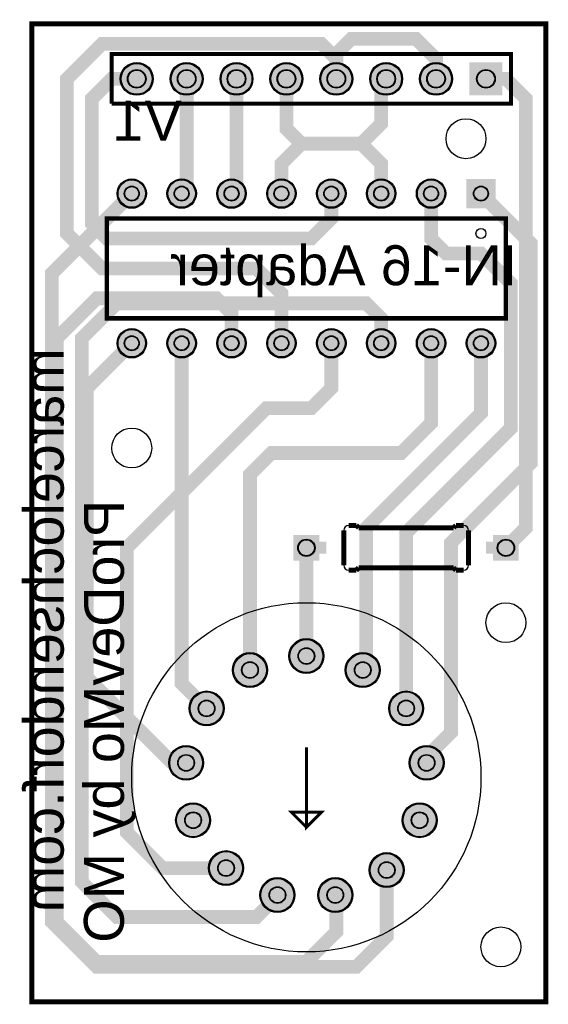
# Model space of a CAD drawing. Header units: millimetres. Extents: x -1.6 to 25.3, y -49.9 to 0.2.
import ezdxf

# ---------------------------------------------------------------- set-up
doc = ezdxf.new("R2010")
doc.units = ezdxf.units.MM
for name, color, linetype, true_color in [('BoardOutline', 7, 'Continuous', 0xff00ff), ('BottomLayer', 7, 'Continuous', 0x0000ff), ('BottomSolderMaskLayer', 7, 'Continuous', 0xaa00ff), ('Document', 7, 'Continuous', 0xffffff), ('Multi-Layer', 7, 'Continuous', 0xc0c0c0), ('TopLayer', 7, 'Continuous', 0xff0000), ('TopSilkLayer', 7, 'Continuous', 0xffcc00), ('TopSolderMaskLayer', 7, 'Continuous', 0x800080)]:
    doc.layers.add(name, color=color, linetype=linetype, true_color=true_color)
doc.styles.get("Standard").update_dxf_attribs({"font": 'arial.ttf'})

msp = doc.modelspace()

# ---------------------------------------------------------------- hatches: boundary and pattern name
at = {"layer": 'BottomSolderMaskLayer'}
for points in [[(3.4798069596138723, -2.7940055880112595, 1), (5.156210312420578, -2.7940055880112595, 1)], [(6.019812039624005, -2.7940055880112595, 1), (7.696215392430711, -2.7940055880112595, 1)], [(8.559817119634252, -2.7940055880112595, 1), (10.236220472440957, -2.7940055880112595, 1)], [(11.099822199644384, -2.7940055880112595, 1), (12.77622555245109, -2.7940055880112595, 1)], [(13.639827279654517, -2.7940055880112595, 1), (15.316230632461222, -2.7940055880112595, 1)], [(16.179832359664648, -2.7940055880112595, 1), (17.856235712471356, -2.7940055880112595, 1)], [(18.71983743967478, -2.7940055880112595, 1), (20.39624079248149, -2.7940055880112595, 1)], [(22.936245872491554, -3.6322072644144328), (21.25984251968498, -3.6322072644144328), (21.25984251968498, -1.9558039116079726), (22.936245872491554, -1.9558039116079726)], [(3.314706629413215, -8.636017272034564, 1), (4.813309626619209, -8.636017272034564, 1)], [(5.854711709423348, -8.636017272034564, 1), (7.353314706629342, -8.636017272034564, 1)], [(8.39471678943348, -8.636017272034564, 1), (9.893319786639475, -8.636017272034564, 1)], [(10.934721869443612, -8.636017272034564, 1), (12.433324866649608, -8.636017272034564, 1)], [(13.474726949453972, -8.636017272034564, 1), (14.973329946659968, -8.636017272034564, 1)], [(16.014732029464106, -8.636017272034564, 1), (17.5133350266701, -8.636017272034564, 1)], [(18.55473710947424, -8.636017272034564, 1), (20.05334010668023, -8.636017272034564, 1)], [(22.593345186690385, -9.385318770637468), (21.09474218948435, -9.385318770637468), (21.09474218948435, -7.886715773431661), (22.593345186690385, -7.886715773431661)], [(3.314706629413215, -16.256032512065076, 1), (4.813309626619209, -16.256032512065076, 1)], [(5.854711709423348, -16.256032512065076, 1), (7.353314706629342, -16.256032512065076, 1)], [(8.39471678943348, -16.256032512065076, 1), (9.893319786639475, -16.256032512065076, 1)], [(10.934721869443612, -16.256032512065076, 1), (12.433324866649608, -16.256032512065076, 1)], [(13.474726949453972, -16.256032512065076, 1), (14.973329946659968, -16.256032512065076, 1)], [(16.014732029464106, -16.256032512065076, 1), (17.5133350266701, -16.256032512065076, 1)], [(18.55473710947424, -16.256032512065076, 1), (20.05334010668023, -16.256032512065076, 1)], [(21.09474218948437, -16.256032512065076, 1), (22.593345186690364, -16.256032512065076, 1)], [(12.297434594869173, -26.013462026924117), (13.610617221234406, -26.013462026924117), (13.610617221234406, -27.32664465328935), (12.297434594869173, -27.32664465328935)], [(22.457454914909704, -26.013462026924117), (23.770637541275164, -26.013462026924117), (23.770637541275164, -27.32664465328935), (22.457454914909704, -27.32664465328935)], [(12.065024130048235, -32.181864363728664, 1), (13.843027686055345, -32.181864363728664, 1)], [(9.194818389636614, -32.893065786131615, 1), (10.972821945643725, -32.893065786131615, 1)], [(14.935229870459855, -32.893065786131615, 1), (16.713233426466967, -32.893065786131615, 1)], [(6.985013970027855, -34.84886969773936, 1), (8.763017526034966, -34.84886969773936, 1)], [(17.145034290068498, -34.84886969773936, 1), (18.923037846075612, -34.84886969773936, 1)], [(5.943611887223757, -37.61747523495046, 1), (7.72161544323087, -37.61747523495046, 1)], [(18.186436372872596, -37.61747523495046, 1), (19.96443992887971, -37.61747523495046, 1)], [(6.299212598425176, -40.53848107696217, 1), (8.077216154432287, -40.53848107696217, 1)], [(17.83083566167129, -40.53848107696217, 1), (19.608839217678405, -40.53848107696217, 1)], [(7.975615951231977, -42.9768859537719, 1), (9.753619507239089, -42.9768859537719, 1)], [(16.15443230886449, -43.0784861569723, 1), (17.932435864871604, -43.0784861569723, 1)], [(10.591821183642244, -44.34848869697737, 1), (12.369824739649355, -44.34848869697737, 1)], [(13.538227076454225, -44.34848869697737, 1), (15.316230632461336, -44.34848869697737, 1)]]:
    msp.add_hatch(color=256, dxfattribs=at).paths.add_polyline_path(points)
at = {"layer": 'Multi-Layer'}
for points in [[(3.5306070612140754, -2.7940055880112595, 1), (5.105410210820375, -2.7940055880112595, 1)], [(6.070612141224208, -2.7940055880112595, 1), (7.645415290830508, -2.7940055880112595, 1)], [(8.610617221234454, -2.7940055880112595, 1), (10.185420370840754, -2.7940055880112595, 1)], [(11.150622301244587, -2.7940055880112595, 1), (12.725425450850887, -2.7940055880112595, 1)], [(13.69062738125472, -2.7940055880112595, 1), (15.26543053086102, -2.7940055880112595, 1)], [(16.230632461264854, -2.7940055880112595, 1), (17.80543561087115, -2.7940055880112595, 1)], [(18.770637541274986, -2.7940055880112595, 1), (20.345440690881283, -2.7940055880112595, 1)], [(22.885445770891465, -3.581407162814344), (21.310642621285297, -3.581407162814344), (21.310642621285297, -2.0066040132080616), (22.885445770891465, -2.0066040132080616)], [(3.365506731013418, -8.636017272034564, 1), (4.762509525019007, -8.636017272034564, 1)], [(5.90551181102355, -8.636017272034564, 1), (7.302514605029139, -8.636017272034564, 1)], [(8.445516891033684, -8.636017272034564, 1), (9.84251968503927, -8.636017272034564, 1)], [(10.985521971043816, -8.636017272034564, 1), (12.382524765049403, -8.636017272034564, 1)], [(13.525527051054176, -8.636017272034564, 1), (14.922529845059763, -8.636017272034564, 1)], [(16.06553213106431, -8.636017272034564, 1), (17.462534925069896, -8.636017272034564, 1)], [(18.60553721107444, -8.636017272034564, 1), (20.00254000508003, -8.636017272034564, 1)], [(22.54254508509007, -9.33451866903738), (21.14554229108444, -9.33451866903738), (21.14554229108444, -7.93751587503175), (22.54254508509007, -7.93751587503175)], [(3.365506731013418, -16.256032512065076, 1), (4.762509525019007, -16.256032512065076, 1)], [(5.90551181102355, -16.256032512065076, 1), (7.302514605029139, -16.256032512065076, 1)], [(8.445516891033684, -16.256032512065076, 1), (9.84251968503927, -16.256032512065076, 1)], [(10.985521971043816, -16.256032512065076, 1), (12.382524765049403, -16.256032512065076, 1)], [(13.525527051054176, -16.256032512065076, 1), (14.922529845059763, -16.256032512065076, 1)], [(16.06553213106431, -16.256032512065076, 1), (17.462534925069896, -16.256032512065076, 1)], [(18.60553721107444, -16.256032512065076, 1), (20.00254000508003, -16.256032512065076, 1)], [(21.145542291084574, -16.256032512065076, 1), (22.54254508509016, -16.256032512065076, 1)], [(12.348234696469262, -26.064262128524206), (13.559817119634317, -26.064262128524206), (13.559817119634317, -27.275844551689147), (12.348234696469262, -27.275844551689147)], [(22.50825501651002, -26.064262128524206), (23.719837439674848, -26.064262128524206), (23.719837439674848, -27.275844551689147), (22.50825501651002, -27.275844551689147)], [(12.115824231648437, -32.181864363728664, 1), (13.792227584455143, -32.181864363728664, 1)], [(9.245618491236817, -32.893065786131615, 1), (10.922021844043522, -32.893065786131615, 1)], [(14.986029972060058, -32.893065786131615, 1), (16.662433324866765, -32.893065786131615, 1)], [(7.035814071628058, -34.84886969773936, 1), (8.712217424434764, -34.84886969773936, 1)], [(17.1958343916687, -34.84886969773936, 1), (18.87223774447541, -34.84886969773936, 1)], [(5.994411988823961, -37.61747523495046, 1), (7.670815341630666, -37.61747523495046, 1)], [(18.237236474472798, -37.61747523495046, 1), (19.913639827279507, -37.61747523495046, 1)], [(6.350012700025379, -40.53848107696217, 1), (8.026416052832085, -40.53848107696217, 1)], [(17.881635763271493, -40.53848107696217, 1), (19.558039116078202, -40.53848107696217, 1)], [(8.02641605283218, -42.9768859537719, 1), (9.702819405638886, -42.9768859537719, 1)], [(16.205232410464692, -43.0784861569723, 1), (17.8816357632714, -43.0784861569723, 1)], [(10.642621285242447, -44.34848869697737, 1), (12.319024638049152, -44.34848869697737, 1)], [(13.589027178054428, -44.34848869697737, 1), (15.265430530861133, -44.34848869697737, 1)]]:
    msp.add_hatch(color=256, dxfattribs=at).paths.add_polyline_path(points)
at = {"layer": 'TopSolderMaskLayer'}
for points in [[(3.4798069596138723, -2.7940055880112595, 1), (5.156210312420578, -2.7940055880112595, 1)], [(6.019812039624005, -2.7940055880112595, 1), (7.696215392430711, -2.7940055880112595, 1)], [(8.559817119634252, -2.7940055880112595, 1), (10.236220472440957, -2.7940055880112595, 1)], [(11.099822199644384, -2.7940055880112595, 1), (12.77622555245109, -2.7940055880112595, 1)], [(13.639827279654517, -2.7940055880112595, 1), (15.316230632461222, -2.7940055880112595, 1)], [(16.179832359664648, -2.7940055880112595, 1), (17.856235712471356, -2.7940055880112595, 1)], [(18.71983743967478, -2.7940055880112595, 1), (20.39624079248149, -2.7940055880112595, 1)], [(22.936245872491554, -3.6322072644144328), (21.25984251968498, -3.6322072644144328), (21.25984251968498, -1.9558039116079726), (22.936245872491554, -1.9558039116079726)], [(3.314706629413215, -8.636017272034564, 1), (4.813309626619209, -8.636017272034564, 1)], [(5.854711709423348, -8.636017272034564, 1), (7.353314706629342, -8.636017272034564, 1)], [(8.39471678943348, -8.636017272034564, 1), (9.893319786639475, -8.636017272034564, 1)], [(10.934721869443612, -8.636017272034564, 1), (12.433324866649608, -8.636017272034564, 1)], [(13.474726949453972, -8.636017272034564, 1), (14.973329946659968, -8.636017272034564, 1)], [(16.014732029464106, -8.636017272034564, 1), (17.5133350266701, -8.636017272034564, 1)], [(18.55473710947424, -8.636017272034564, 1), (20.05334010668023, -8.636017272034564, 1)], [(22.593345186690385, -9.385318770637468), (21.09474218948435, -9.385318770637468), (21.09474218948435, -7.886715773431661), (22.593345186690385, -7.886715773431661)], [(3.314706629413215, -16.256032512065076, 1), (4.813309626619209, -16.256032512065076, 1)], [(5.854711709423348, -16.256032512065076, 1), (7.353314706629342, -16.256032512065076, 1)], [(8.39471678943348, -16.256032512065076, 1), (9.893319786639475, -16.256032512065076, 1)], [(10.934721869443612, -16.256032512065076, 1), (12.433324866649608, -16.256032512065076, 1)], [(13.474726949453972, -16.256032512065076, 1), (14.973329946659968, -16.256032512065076, 1)], [(16.014732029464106, -16.256032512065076, 1), (17.5133350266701, -16.256032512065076, 1)], [(18.55473710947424, -16.256032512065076, 1), (20.05334010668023, -16.256032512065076, 1)], [(21.09474218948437, -16.256032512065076, 1), (22.593345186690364, -16.256032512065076, 1)], [(12.297434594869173, -26.013462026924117), (13.610617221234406, -26.013462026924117), (13.610617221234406, -27.32664465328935), (12.297434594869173, -27.32664465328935)], [(22.457454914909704, -26.013462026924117), (23.770637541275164, -26.013462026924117), (23.770637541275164, -27.32664465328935), (22.457454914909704, -27.32664465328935)], [(12.065024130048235, -32.181864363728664, 1), (13.843027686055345, -32.181864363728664, 1)], [(9.194818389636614, -32.893065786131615, 1), (10.972821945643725, -32.893065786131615, 1)], [(14.935229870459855, -32.893065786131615, 1), (16.713233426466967, -32.893065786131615, 1)], [(6.985013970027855, -34.84886969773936, 1), (8.763017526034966, -34.84886969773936, 1)], [(17.145034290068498, -34.84886969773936, 1), (18.923037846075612, -34.84886969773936, 1)], [(5.943611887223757, -37.61747523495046, 1), (7.72161544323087, -37.61747523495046, 1)], [(18.186436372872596, -37.61747523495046, 1), (19.96443992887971, -37.61747523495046, 1)], [(6.299212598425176, -40.53848107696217, 1), (8.077216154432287, -40.53848107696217, 1)], [(17.83083566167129, -40.53848107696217, 1), (19.608839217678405, -40.53848107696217, 1)], [(7.975615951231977, -42.9768859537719, 1), (9.753619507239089, -42.9768859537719, 1)], [(16.15443230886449, -43.0784861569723, 1), (17.932435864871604, -43.0784861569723, 1)], [(10.591821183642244, -44.34848869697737, 1), (12.369824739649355, -44.34848869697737, 1)], [(13.538227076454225, -44.34848869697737, 1), (15.316230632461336, -44.34848869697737, 1)]]:
    msp.add_hatch(color=256, dxfattribs=at).paths.add_polyline_path(points)

# ---------------------------------------------------------------- linework, layer by layer
at = {"layer": 'BoardOutline', "const_width": 0.25400050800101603}
msp.add_lwpolyline([(-1.016002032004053, 0), (25.146050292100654, 0), (25.146050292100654, -24.89204978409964), (25.146050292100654, -49.78409956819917), (-1.016002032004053, -49.78409956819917), (-1.016002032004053, 0)], close=True, dxfattribs=at)
at = {"layer": 'BottomLayer', "const_width": 0.7000000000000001}
for points in [[(16.764033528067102, -8.636017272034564), (16.764033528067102, -7.112014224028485), (15.74803149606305, -6.096012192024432), (12.700025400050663, -6.096012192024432), (11.938023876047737, -5.334010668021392), (11.938023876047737, -2.7940055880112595)], [(17.043434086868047, -43.0784861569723), (17.043434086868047, -46.45669291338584), (15.494030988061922, -48.006096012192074), (2.2860045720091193, -48.006096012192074), (0, -45.720091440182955), (0, -12.700025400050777), (4.064008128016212, -8.636017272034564)], [(18.034036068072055, -34.84886969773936), (18.034036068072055, -25.908051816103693), (23.368046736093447, -20.5740411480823), (23.368046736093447, -13.208026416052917), (21.844043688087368, -11.684023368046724), (20.06604013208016, -11.684023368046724), (19.304038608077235, -10.922021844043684), (19.304038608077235, -8.636017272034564)], [(19.075438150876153, -37.61747523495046), (19.075438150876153, -37.31267462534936), (20.320040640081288, -36.06807213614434), (20.320040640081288, -26.41605283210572), (24.3840487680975, -22.352044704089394), (24.3840487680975, -11.176022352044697), (21.844043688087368, -8.636017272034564)], [(11.4808229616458, -44.34848869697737), (11.4808229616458, -44.399288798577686), (10.414020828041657, -45.46609093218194), (3.3020066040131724, -45.46609093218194), (1.5240030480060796, -43.688087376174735), (1.5240030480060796, -16.002032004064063), (3.3020066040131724, -14.22402844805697), (16.00203200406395, -14.22402844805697), (16.764033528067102, -14.98602997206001), (16.764033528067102, -16.256032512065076)], [(8.864617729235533, -42.9768859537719), (5.638811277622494, -42.9768859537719), (3.810007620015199, -41.1480822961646), (3.810007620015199, -26.670053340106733), (6.858013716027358, -23.622047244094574), (10.922021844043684, -19.55803911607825), (13.20802641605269, -19.55803911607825), (14.22402844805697, -18.542037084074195), (14.22402844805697, -16.256032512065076)]]:
    msp.add_lwpolyline(points, dxfattribs=at)
at = {"layer": 'BottomSolderMaskLayer'}
for centre, radius in [((4.318008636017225, -2.7940055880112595), 0.838201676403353), ((6.858013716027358, -2.7940055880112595), 0.838201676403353), ((9.398018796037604, -2.7940055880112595), 0.838201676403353), ((11.938023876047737, -2.7940055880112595), 0.838201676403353), ((14.47802895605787, -2.7940055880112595), 0.838201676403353), ((17.018034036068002, -2.7940055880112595), 0.838201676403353), ((19.558039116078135, -2.7940055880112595), 0.838201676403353), ((4.318008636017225, -2.7940055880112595), 0.4731783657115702), ((6.858013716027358, -2.7940055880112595), 0.4731783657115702), ((9.398018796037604, -2.7940055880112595), 0.4731783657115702), ((11.938023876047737, -2.7940055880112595), 0.4731783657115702), ((14.47802895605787, -2.7940055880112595), 0.4731783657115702), ((17.018034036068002, -2.7940055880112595), 0.4731783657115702), ((19.558039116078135, -2.7940055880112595), 0.4731783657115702), ((22.098044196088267, -2.7940055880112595), 0.4731783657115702), ((4.064008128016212, -8.636017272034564), 0.7493014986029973), ((6.604013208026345, -8.636017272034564), 0.7493014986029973), ((9.144018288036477, -8.636017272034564), 0.7493014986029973), ((11.68402336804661, -8.636017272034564), 0.7493014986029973), ((14.22402844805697, -8.636017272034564), 0.7493014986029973), ((16.764033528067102, -8.636017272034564), 0.7493014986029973), ((19.304038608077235, -8.636017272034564), 0.7493014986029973), ((4.064008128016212, -8.636017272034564), 0.38146258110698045), ((6.604013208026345, -8.636017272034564), 0.38146258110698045), ((9.144018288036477, -8.636017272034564), 0.38146258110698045), ((11.68402336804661, -8.636017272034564), 0.38146258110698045), ((14.22402844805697, -8.636017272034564), 0.38146258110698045), ((16.764033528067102, -8.636017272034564), 0.38146258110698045), ((19.304038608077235, -8.636017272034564), 0.38146258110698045), ((21.844043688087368, -8.636017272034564), 0.38146258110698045), ((4.064008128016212, -16.256032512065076), 0.7493014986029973), ((6.604013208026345, -16.256032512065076), 0.7493014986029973), ((9.144018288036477, -16.256032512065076), 0.7493014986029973), ((11.68402336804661, -16.256032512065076), 0.7493014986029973), ((14.22402844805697, -16.256032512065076), 0.7493014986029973), ((16.764033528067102, -16.256032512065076), 0.7493014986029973), ((19.304038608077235, -16.256032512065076), 0.7493014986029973), ((21.844043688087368, -16.256032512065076), 0.7493014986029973), ((4.064008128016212, -16.256032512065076), 0.38146258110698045), ((6.604013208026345, -16.256032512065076), 0.38146258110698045), ((9.144018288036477, -16.256032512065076), 0.38146258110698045), ((11.68402336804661, -16.256032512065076), 0.38146258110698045), ((14.22402844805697, -16.256032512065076), 0.38146258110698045), ((16.764033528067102, -16.256032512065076), 0.38146258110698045), ((19.304038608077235, -16.256032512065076), 0.38146258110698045), ((21.844043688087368, -16.256032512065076), 0.38146258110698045), ((12.95402590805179, -26.670053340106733), 0.4404805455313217), ((23.11404622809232, -26.670053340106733), 0.4404805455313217), ((12.95402590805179, -32.181864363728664), 0.8890017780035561), ((10.08382016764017, -32.893065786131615), 0.8890017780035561), ((12.95402590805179, -32.181864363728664), 0.4242963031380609), ((15.82423164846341, -32.893065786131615), 0.8890017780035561), ((10.08382016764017, -32.893065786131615), 0.4242963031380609), ((15.82423164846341, -32.893065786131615), 0.4242963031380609), ((7.874015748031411, -34.84886969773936), 0.8890017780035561), ((18.034036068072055, -34.84886969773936), 0.8890017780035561), ((7.874015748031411, -34.84886969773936), 0.4242963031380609), ((18.034036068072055, -34.84886969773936), 0.4242963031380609), ((6.8326136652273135, -37.61747523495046), 0.8890017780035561), ((19.075438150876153, -37.61747523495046), 0.8890017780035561), ((6.8326136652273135, -37.61747523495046), 0.4242963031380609), ((19.075438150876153, -37.61747523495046), 0.4242963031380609), ((7.188214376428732, -40.53848107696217), 0.8890017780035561), ((18.719837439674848, -40.53848107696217), 0.8890017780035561), ((7.188214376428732, -40.53848107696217), 0.4242963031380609), ((18.719837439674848, -40.53848107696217), 0.4242963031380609), ((8.864617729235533, -42.9768859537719), 0.8890017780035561), ((8.864617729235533, -42.9768859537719), 0.4242963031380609), ((17.043434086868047, -43.0784861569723), 0.8890017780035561), ((17.043434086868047, -43.0784861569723), 0.4242963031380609), ((11.4808229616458, -44.34848869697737), 0.8890017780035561), ((14.42722885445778, -44.34848869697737), 0.8890017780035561), ((11.4808229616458, -44.34848869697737), 0.4242963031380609), ((14.42722885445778, -44.34848869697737), 0.4242963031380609)]:
    msp.add_circle(centre, radius, dxfattribs=at)
at = {"layer": 'Document', "const_width": 0.6096000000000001}
for points in [[(12.95402590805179, -26.670053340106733), (13.970027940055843, -26.670053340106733)], [(23.11404622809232, -26.670053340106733), (22.098044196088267, -26.670053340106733)]]:
    msp.add_lwpolyline(points, dxfattribs=at)
at = {"layer": 'Multi-Layer'}
for centre, radius in [((4.318008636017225, -2.7940055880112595), 0.7874015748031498), ((4.318008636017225, -2.7940055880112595), 0.4445008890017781), ((6.858013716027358, -2.7940055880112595), 0.7874015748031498), ((6.858013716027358, -2.7940055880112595), 0.4445008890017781), ((9.398018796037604, -2.7940055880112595), 0.7874015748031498), ((9.398018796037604, -2.7940055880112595), 0.4445008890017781), ((11.938023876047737, -2.7940055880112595), 0.7874015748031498), ((11.938023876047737, -2.7940055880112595), 0.4445008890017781), ((14.47802895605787, -2.7940055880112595), 0.7874015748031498), ((14.47802895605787, -2.7940055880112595), 0.4445008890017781), ((17.018034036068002, -2.7940055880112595), 0.7874015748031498), ((17.018034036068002, -2.7940055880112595), 0.4445008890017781), ((19.558039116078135, -2.7940055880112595), 0.7874015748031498), ((19.558039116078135, -2.7940055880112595), 0.4445008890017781), ((22.098044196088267, -2.7940055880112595), 0.4445008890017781), ((21.082042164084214, -5.842011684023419), 1.0160020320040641), ((4.064008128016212, -8.636017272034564), 0.6985013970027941), ((6.604013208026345, -8.636017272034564), 0.6985013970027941), ((9.144018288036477, -8.636017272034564), 0.6985013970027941), ((11.68402336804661, -8.636017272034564), 0.6985013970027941), ((14.22402844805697, -8.636017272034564), 0.6985013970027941), ((16.764033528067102, -8.636017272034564), 0.6985013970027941), ((19.304038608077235, -8.636017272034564), 0.6985013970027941), ((4.064008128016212, -8.636017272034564), 0.35560071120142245), ((6.604013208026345, -8.636017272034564), 0.35560071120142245), ((9.144018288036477, -8.636017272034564), 0.35560071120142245), ((11.68402336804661, -8.636017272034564), 0.35560071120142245), ((14.22402844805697, -8.636017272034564), 0.35560071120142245), ((16.764033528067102, -8.636017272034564), 0.35560071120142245), ((19.304038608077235, -8.636017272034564), 0.35560071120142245), ((21.844043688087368, -8.636017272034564), 0.35560071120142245), ((4.064008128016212, -16.256032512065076), 0.6985013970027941), ((4.064008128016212, -16.256032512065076), 0.35560071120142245), ((6.604013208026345, -16.256032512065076), 0.6985013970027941), ((6.604013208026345, -16.256032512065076), 0.35560071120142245), ((9.144018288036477, -16.256032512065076), 0.6985013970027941), ((9.144018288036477, -16.256032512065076), 0.35560071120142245), ((11.68402336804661, -16.256032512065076), 0.6985013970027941), ((11.68402336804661, -16.256032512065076), 0.35560071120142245), ((14.22402844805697, -16.256032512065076), 0.6985013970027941), ((14.22402844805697, -16.256032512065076), 0.35560071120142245), ((16.764033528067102, -16.256032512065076), 0.6985013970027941), ((16.764033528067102, -16.256032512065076), 0.35560071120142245), ((19.304038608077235, -16.256032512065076), 0.6985013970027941), ((19.304038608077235, -16.256032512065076), 0.35560071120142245), ((21.844043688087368, -16.256032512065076), 0.6985013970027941), ((21.844043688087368, -16.256032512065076), 0.35560071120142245), ((4.064008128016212, -21.590043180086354), 1.0160020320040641), ((12.95402590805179, -26.670053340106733), 0.40640081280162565), ((23.11404622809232, -26.670053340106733), 0.40640081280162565), ((23.11404622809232, -30.480060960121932), 1.0160020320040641), ((12.95402590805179, -32.181864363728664), 0.8382016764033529), ((10.08382016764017, -32.893065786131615), 0.8382016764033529), ((12.95402590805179, -32.181864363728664), 0.40005080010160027), ((15.82423164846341, -32.893065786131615), 0.8382016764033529), ((10.08382016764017, -32.893065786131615), 0.40005080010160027), ((15.82423164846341, -32.893065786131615), 0.40005080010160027), ((7.874015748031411, -34.84886969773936), 0.8382016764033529), ((18.034036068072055, -34.84886969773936), 0.8382016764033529), ((7.874015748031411, -34.84886969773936), 0.40005080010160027), ((18.034036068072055, -34.84886969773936), 0.40005080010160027), ((6.8326136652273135, -37.61747523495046), 0.8382016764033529), ((19.075438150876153, -37.61747523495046), 0.8382016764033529), ((6.8326136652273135, -37.61747523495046), 0.40005080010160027), ((19.075438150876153, -37.61747523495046), 0.40005080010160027), ((7.188214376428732, -40.53848107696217), 0.8382016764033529), ((18.719837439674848, -40.53848107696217), 0.8382016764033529), ((7.188214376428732, -40.53848107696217), 0.40005080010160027), ((18.719837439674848, -40.53848107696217), 0.40005080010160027), ((8.864617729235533, -42.9768859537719), 0.8382016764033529), ((8.864617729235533, -42.9768859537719), 0.40005080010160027), ((17.043434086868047, -43.0784861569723), 0.8382016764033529), ((17.043434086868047, -43.0784861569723), 0.40005080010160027), ((11.4808229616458, -44.34848869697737), 0.8382016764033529), ((14.42722885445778, -44.34848869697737), 0.8382016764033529), ((11.4808229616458, -44.34848869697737), 0.40005080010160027), ((14.42722885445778, -44.34848869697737), 0.40005080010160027), ((22.86004572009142, -46.99009398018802), 1.0160020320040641)]:
    msp.add_circle(centre, radius, dxfattribs=at)
at = {"layer": 'TopLayer', "const_width": 0.7000000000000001}
for points in [[(19.558039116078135, -2.7940055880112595), (19.558039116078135, -1.7780035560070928), (18.54203708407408, -0.7620015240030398), (15.240030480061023, -0.7620015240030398), (14.47802895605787, -1.5240030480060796), (14.47802895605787, -2.7940055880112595)], [(14.47802895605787, -2.7940055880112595), (14.47802895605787, -1.7780035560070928), (13.716027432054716, -1.016002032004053), (2.5400050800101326, -1.016002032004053), (0.7620015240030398, -2.7940055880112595), (0.7620015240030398, -10.66802133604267), (2.5400050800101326, -12.446024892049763), (10.414020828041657, -12.446024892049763), (11.68402336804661, -13.716027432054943), (11.68402336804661, -16.256032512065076)], [(14.22402844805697, -8.636017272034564), (14.22402844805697, -9.90601981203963), (13.20802641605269, -10.922021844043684), (2.794005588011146, -10.922021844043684), (2.032004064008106, -10.160020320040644), (2.032004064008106, -3.8100076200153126), (3.048006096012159, -2.7940055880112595), (4.318008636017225, -2.7940055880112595)], [(6.858013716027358, -2.7940055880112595), (6.858013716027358, -8.382016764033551), (6.604013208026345, -8.636017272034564)], [(9.398018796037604, -2.7940055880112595), (9.398018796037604, -8.382016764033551), (9.144018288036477, -8.636017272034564)], [(11.68402336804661, -8.636017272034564), (11.68402336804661, -7.112014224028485), (12.700025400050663, -6.096012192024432), (15.74803149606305, -6.096012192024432), (16.764033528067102, -5.080010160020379), (16.764033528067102, -3.048006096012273), (17.018034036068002, -2.7940055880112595)], [(22.098044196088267, -2.7940055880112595), (23.11404622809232, -2.7940055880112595), (24.130048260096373, -3.8100076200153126), (24.130048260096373, -25.65405130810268), (23.11404622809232, -26.670053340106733)], [(9.144018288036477, -16.256032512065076), (9.144018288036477, -14.732029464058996), (8.382016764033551, -13.970027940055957), (2.2860045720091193, -13.970027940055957), (0.25400050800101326, -16.002032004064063), (0.25400050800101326, -45.720091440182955), (2.2860045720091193, -47.75209550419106), (12.95402590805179, -47.75209550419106), (14.47802895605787, -46.22809245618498), (14.47802895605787, -44.399288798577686), (14.42722885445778, -44.34848869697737)], [(6.8326136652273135, -37.61747523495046), (6.121412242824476, -37.61747523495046), (1.7780035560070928, -33.27406654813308), (1.7780035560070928, -18.542037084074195), (4.064008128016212, -16.256032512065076)], [(6.604013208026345, -16.256032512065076), (6.604013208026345, -33.578867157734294), (7.874015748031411, -34.84886969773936)], [(10.08382016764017, -32.893065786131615), (10.08382016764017, -22.93624587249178), (11.176022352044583, -21.844043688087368), (17.780035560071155, -21.844043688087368), (19.304038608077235, -20.320040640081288), (19.304038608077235, -16.256032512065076)], [(21.844043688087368, -16.256032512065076), (21.844043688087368, -19.81203962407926), (16.00203200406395, -25.65405130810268), (16.00203200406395, -32.71526543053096), (15.82423164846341, -32.893065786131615)], [(12.95402590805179, -32.181864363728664), (12.95402590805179, -26.670053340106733)]]:
    msp.add_lwpolyline(points, dxfattribs=at)
at = {"layer": 'TopSilkLayer'}
for points, const_width in [([(3.048006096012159, -4.064008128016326), (3.048006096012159, -1.5240030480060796), (23.368046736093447, -1.5240030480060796), (23.368046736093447, -4.064008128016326), (21.46304292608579, -4.064008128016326)], 0.20320040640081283), ([(3.048006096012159, -4.064008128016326), (21.46304292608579, -4.064008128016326)], 0.20299974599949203), ([(15.113030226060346, -25.527051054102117), (15.494030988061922, -25.527051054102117)], 0.25400050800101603), ([(15.621031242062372, -25.65405130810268), (15.494030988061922, -25.527051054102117)], 0.25400050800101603), ([(20.447040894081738, -25.65405130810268), (15.621031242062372, -25.65405130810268)], 0.25400050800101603), ([(20.447040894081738, -25.65405130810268), (20.574041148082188, -25.527051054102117)], 0.25400050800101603), ([(20.955041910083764, -25.527051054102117), (20.574041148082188, -25.527051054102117)], 0.25400050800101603), ([(14.859029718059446, -27.559055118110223), (14.859029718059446, -25.78105156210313)], 0.25400050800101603), ([(21.20904241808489, -27.559055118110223), (21.20904241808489, -25.78105156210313)], 0.25400050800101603), ([(15.621031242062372, -27.686055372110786), (15.494030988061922, -27.813055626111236)], 0.25400050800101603), ([(20.447040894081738, -27.686055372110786), (15.621031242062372, -27.686055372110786)], 0.25400050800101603), ([(20.447040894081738, -27.686055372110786), (20.574041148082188, -27.813055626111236)], 0.25400050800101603), ([(15.113030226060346, -27.813055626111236), (15.494030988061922, -27.813055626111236)], 0.25400050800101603), ([(20.955041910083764, -27.813055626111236), (20.574041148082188, -27.813055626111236)], 0.25400050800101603), ([(12.95402590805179, -36.83007366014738), (12.95402590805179, -40.89408178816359), (13.716027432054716, -40.13208026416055), (12.192024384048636, -40.13208026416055), (12.95402590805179, -40.89408178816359)], 0.15240030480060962)]:
    msp.add_lwpolyline(points, dxfattribs=dict(at, const_width=const_width))
at = {"layer": 'TopSilkLayer', "const_width": 0.22860045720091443}
msp.add_lwpolyline([(23.11404622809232, -9.90601981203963), (2.794005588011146, -9.90601981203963), (2.794005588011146, -14.98602997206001), (23.11404622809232, -14.98602997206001), (23.11404622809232, -9.90601981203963)], close=True, dxfattribs=at)
at = {"layer": 'TopSilkLayer'}
for centre, radius in [((21.844043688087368, -10.66802133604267), 0.25400050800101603), ((12.95402590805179, -38.35407670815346), 8.890017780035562)]:
    msp.add_circle(centre, radius, dxfattribs=at)
for centre, start, end in [((15.113030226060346, -25.78105156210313), 90, 180), ((20.955041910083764, -25.78105156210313), 0, 90), ((15.113030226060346, -27.559055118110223), 180, 270), ((20.955041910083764, -27.559055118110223), 270, 0)]:
    msp.add_arc(centre, 0.25400050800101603, start, end, dxfattribs=at)
at = {"layer": 'TopSolderMaskLayer'}
for centre, radius in [((4.318008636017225, -2.7940055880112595), 0.838201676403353), ((6.858013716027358, -2.7940055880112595), 0.838201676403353), ((9.398018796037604, -2.7940055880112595), 0.838201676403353), ((11.938023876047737, -2.7940055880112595), 0.838201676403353), ((14.47802895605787, -2.7940055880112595), 0.838201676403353), ((17.018034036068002, -2.7940055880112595), 0.838201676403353), ((19.558039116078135, -2.7940055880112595), 0.838201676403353), ((4.318008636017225, -2.7940055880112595), 0.4731783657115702), ((6.858013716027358, -2.7940055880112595), 0.4731783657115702), ((9.398018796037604, -2.7940055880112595), 0.4731783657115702), ((11.938023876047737, -2.7940055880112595), 0.4731783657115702), ((14.47802895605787, -2.7940055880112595), 0.4731783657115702), ((17.018034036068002, -2.7940055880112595), 0.4731783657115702), ((19.558039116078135, -2.7940055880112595), 0.4731783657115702), ((22.098044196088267, -2.7940055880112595), 0.4731783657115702), ((4.064008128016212, -8.636017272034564), 0.7493014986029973), ((6.604013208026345, -8.636017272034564), 0.7493014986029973), ((9.144018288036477, -8.636017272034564), 0.7493014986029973), ((11.68402336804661, -8.636017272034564), 0.7493014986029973), ((14.22402844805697, -8.636017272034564), 0.7493014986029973), ((16.764033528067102, -8.636017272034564), 0.7493014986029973), ((19.304038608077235, -8.636017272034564), 0.7493014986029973), ((4.064008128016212, -8.636017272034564), 0.38146258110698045), ((6.604013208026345, -8.636017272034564), 0.38146258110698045), ((9.144018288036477, -8.636017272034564), 0.38146258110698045), ((11.68402336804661, -8.636017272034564), 0.38146258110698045), ((14.22402844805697, -8.636017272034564), 0.38146258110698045), ((16.764033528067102, -8.636017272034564), 0.38146258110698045), ((19.304038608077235, -8.636017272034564), 0.38146258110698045), ((21.844043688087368, -8.636017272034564), 0.38146258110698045), ((4.064008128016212, -16.256032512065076), 0.7493014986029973), ((6.604013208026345, -16.256032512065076), 0.7493014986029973), ((9.144018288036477, -16.256032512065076), 0.7493014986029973), ((11.68402336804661, -16.256032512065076), 0.7493014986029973), ((14.22402844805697, -16.256032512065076), 0.7493014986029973), ((16.764033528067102, -16.256032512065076), 0.7493014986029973), ((19.304038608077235, -16.256032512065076), 0.7493014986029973), ((21.844043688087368, -16.256032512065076), 0.7493014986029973), ((4.064008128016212, -16.256032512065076), 0.38146258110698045), ((6.604013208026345, -16.256032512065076), 0.38146258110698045), ((9.144018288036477, -16.256032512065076), 0.38146258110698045), ((11.68402336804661, -16.256032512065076), 0.38146258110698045), ((14.22402844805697, -16.256032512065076), 0.38146258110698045), ((16.764033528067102, -16.256032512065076), 0.38146258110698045), ((19.304038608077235, -16.256032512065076), 0.38146258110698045), ((21.844043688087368, -16.256032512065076), 0.38146258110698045), ((12.95402590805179, -26.670053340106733), 0.4404805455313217), ((23.11404622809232, -26.670053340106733), 0.4404805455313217), ((12.95402590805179, -32.181864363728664), 0.8890017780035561), ((10.08382016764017, -32.893065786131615), 0.8890017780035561), ((12.95402590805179, -32.181864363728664), 0.4242963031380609), ((15.82423164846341, -32.893065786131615), 0.8890017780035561), ((10.08382016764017, -32.893065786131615), 0.4242963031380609), ((15.82423164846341, -32.893065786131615), 0.4242963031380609), ((7.874015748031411, -34.84886969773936), 0.8890017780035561), ((18.034036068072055, -34.84886969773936), 0.8890017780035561), ((7.874015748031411, -34.84886969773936), 0.4242963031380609), ((18.034036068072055, -34.84886969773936), 0.4242963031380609), ((6.8326136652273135, -37.61747523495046), 0.8890017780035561), ((19.075438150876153, -37.61747523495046), 0.8890017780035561), ((6.8326136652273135, -37.61747523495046), 0.4242963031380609), ((19.075438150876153, -37.61747523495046), 0.4242963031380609), ((7.188214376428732, -40.53848107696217), 0.8890017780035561), ((18.719837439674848, -40.53848107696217), 0.8890017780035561), ((7.188214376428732, -40.53848107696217), 0.4242963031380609), ((18.719837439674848, -40.53848107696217), 0.4242963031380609), ((8.864617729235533, -42.9768859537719), 0.8890017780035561), ((8.864617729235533, -42.9768859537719), 0.4242963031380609), ((17.043434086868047, -43.0784861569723), 0.8890017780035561), ((17.043434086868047, -43.0784861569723), 0.4242963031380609), ((11.4808229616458, -44.34848869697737), 0.8890017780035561), ((14.42722885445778, -44.34848869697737), 0.8890017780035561), ((11.4808229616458, -44.34848869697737), 0.4242963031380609), ((14.42722885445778, -44.34848869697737), 0.4242963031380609)]:
    msp.add_circle(centre, radius, dxfattribs=at)

# ---------------------------------------------------------------- texts
at = {"layer": 'BottomSilkLayer', "text_generation_flag": 2}
for s, p in [('V1', (6.613157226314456, -5.934467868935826)), ('IN-16 Adapter', (23.691389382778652, -13.30048260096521))]:
    msp.add_text(s, height=2.0320040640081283, dxfattribs=at).set_placement(p)
for s, p in [('marcelochsendorf.com', (0.6004572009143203, -16.51003302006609)), ('ProDevMo by MO', (3.66217932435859, -24.222504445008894))]:
    msp.add_text(s, height=2.0320040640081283, rotation=90, dxfattribs=at).set_placement(p)

doc.saveas('drawing.dxf')
